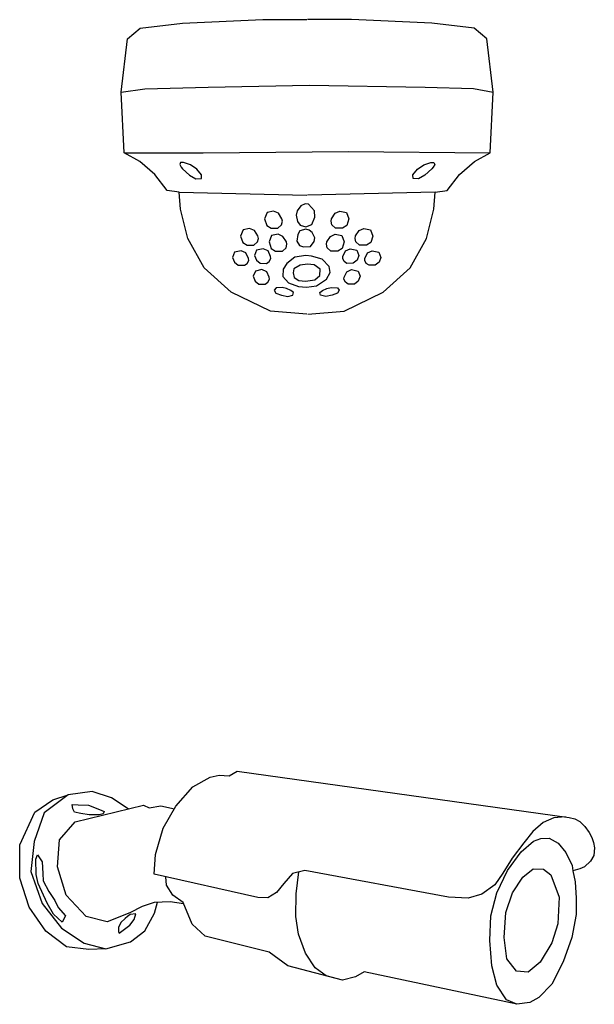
# Model space of a CAD drawing. Header units: centimetres. Extents: x 74448 to 96987, y -37016 to -10817.
# Tile 58 of 174: x 81285 to 81346, y -36510 to -36407. Entities that reach past the tile are written whole.
import ezdxf

# ---------------------------------------------------------------- set-up
doc = ezdxf.new("R2010")
doc.units = ezdxf.units.CM
doc.header["$LTSCALE"] = 0.02
doc.layers.get('0').update_dxf_attribs({"color": 8, "lineweight": 13})
doc.layers.add('CCTV', color=7, linetype='Continuous', lineweight=25)

# ---------------------------------------------------------------- blocks, each defined once
blk = doc.blocks.new('AAT_KOPUŁA')
for points in [[(-8.224, -11.036), (-8.996, -10.933), (-9.776, -9.906), (-10.75, -9.074), (-11.751, -8.516), (-11.933, -4.645), (-11.529, -1.227), (-10.719, -0.541), (-8.016, -0.229), (-2.859, 0), (-0.044, 0)], [(8.18, -11.036), (8.952, -10.933), (9.731, -9.906), (10.706, -9.074), (11.707, -8.516), (11.889, -4.645), (11.485, -1.227), (10.674, -0.541), (7.971, -0.229), (2.815, 0), (0, 0)], [(-11.933, -4.645), (-10.417, -4.435), (-6.362, -4.331), (0.12, -4.197), (7.539, -4.33), (10.624, -4.41), (11.889, -4.645)], [(-11.751, -8.516), (-6.696, -8.528), (2.619, -8.429), (11.707, -8.516)], [(-0.053, -18.854), (-2.382, -18.667), (-4.898, -17.44), (-6.624, -15.881), (-7.663, -14.01), (-8.141, -12.138), (-8.224, -11.036), (-0.044, -11.244)], [(0.009, -18.854), (2.338, -18.667), (4.854, -17.44), (6.579, -15.881), (7.619, -14.01), (8.097, -12.138), (8.18, -11.036), (0, -11.244)]]:
    blk.add_lwpolyline(points)
for points in [[(-8.009, -9.542), (-7.566, -9.954), (-7.16, -10.198), (-6.802, -10.174), (-6.794, -9.93), (-7.087, -9.565), (-7.501, -9.288), (-7.948, -9.142), (-8.135, -9.15), (-8.193, -9.281), (-8.1, -9.441)], [(7.965, -9.542), (7.522, -9.954), (7.116, -10.198), (6.758, -10.174), (6.75, -9.93), (7.042, -9.565), (7.457, -9.288), (7.903, -9.142), (8.091, -9.15), (8.148, -9.281), (8.055, -9.441)], [(-0.156, -11.789), (-0.435, -11.921), (-0.659, -12.241), (-0.73, -12.525), (-0.654, -12.921), (-0.466, -13.155), (-0.116, -13.251), (0.265, -13.109), (0.468, -12.647), (0.443, -12.246), (0.255, -12.018), (0.057, -11.814)], [(-1.639, -12.744), (-1.867, -12.395), (-2.175, -12.257), (-2.597, -12.346), (-2.754, -12.752), (-2.614, -13.167), (-2.338, -13.337), (-1.899, -13.337), (-1.66, -13.127), (-1.614, -12.905)], [(1.532, -12.744), (1.76, -12.395), (2.068, -12.257), (2.491, -12.346), (2.647, -12.752), (2.507, -13.167), (2.231, -13.337), (1.792, -13.337), (1.553, -13.127), (1.507, -12.905)], [(-3.178, -13.846), (-3.405, -13.497), (-3.714, -13.359), (-4.136, -13.448), (-4.293, -13.854), (-4.152, -14.269), (-3.876, -14.439), (-3.438, -14.439), (-3.198, -14.229), (-3.152, -14.006)], [(-1.348, -14.221), (-1.575, -13.871), (-1.884, -13.733), (-2.306, -13.823), (-2.463, -14.229), (-2.323, -14.643), (-2.046, -14.814), (-1.608, -14.814), (-1.368, -14.603), (-1.323, -14.381)], [(-0.121, -13.413), (-0.486, -13.525), (-0.613, -13.759), (-0.684, -14.175), (-0.522, -14.449), (-0.263, -14.55), (0.184, -14.53), (0.417, -14.2), (0.468, -13.957), (0.286, -13.622), (0.113, -13.479)], [(1.241, -14.221), (1.469, -13.871), (1.777, -13.733), (2.2, -13.823), (2.356, -14.229), (2.216, -14.643), (1.94, -14.814), (1.501, -14.814), (1.262, -14.603), (1.216, -14.381)], [(3.071, -13.846), (3.298, -13.497), (3.607, -13.359), (4.029, -13.448), (4.186, -13.854), (4.046, -14.269), (3.769, -14.439), (3.331, -14.439), (3.091, -14.229), (3.046, -14.006)], [(-3.781, -15.289), (-3.946, -14.932), (-4.254, -14.794), (-4.677, -14.883), (-4.806, -15.218), (-4.689, -15.53), (-4.447, -15.719), (-4.044, -15.723), (-3.872, -15.606), (-3.772, -15.406)], [(-2.367, -15.164), (-2.532, -14.807), (-2.84, -14.669), (-3.263, -14.758), (-3.392, -15.094), (-3.275, -15.405), (-3.033, -15.594), (-2.63, -15.598), (-2.458, -15.481), (-2.358, -15.281)], [(-0.118, -15.1), (-0.808, -15.213), (-1.32, -15.603), (-1.564, -15.961), (-1.58, -16.448), (-1.214, -16.854), (-0.573, -17.09), (-0.077, -17.13), (0.564, -17.041), (1.214, -16.618), (1.449, -16.188), (1.384, -15.798), (0.93, -15.327), (0.256, -15.14)], [(2.26, -15.164), (2.425, -14.807), (2.734, -14.669), (3.156, -14.758), (3.285, -15.094), (3.168, -15.405), (2.926, -15.594), (2.524, -15.598), (2.351, -15.481), (2.251, -15.281)], [(3.674, -15.289), (3.839, -14.932), (4.148, -14.794), (4.57, -14.883), (4.699, -15.218), (4.582, -15.53), (4.34, -15.719), (3.938, -15.723), (3.765, -15.606), (3.665, -15.406)], [(-0.001, -15.657), (-0.48, -15.706), (-0.87, -15.941), (-0.919, -16.201), (-0.862, -16.502), (-0.562, -16.688), (-0.139, -16.729), (0.462, -16.648), (0.787, -16.372), (0.811, -15.966), (0.421, -15.697)], [(-2.45, -16.494), (-2.615, -16.138), (-2.924, -16), (-3.346, -16.089), (-3.475, -16.424), (-3.358, -16.736), (-3.116, -16.925), (-2.714, -16.929), (-2.541, -16.812), (-2.441, -16.612)], [(2.343, -16.494), (2.508, -16.138), (2.817, -16), (3.239, -16.089), (3.369, -16.424), (3.251, -16.736), (3.01, -16.925), (2.607, -16.929), (2.434, -16.812), (2.334, -16.612)], [(-1.345, -17.204), (-1.619, -17.138), (-2.015, -17.168), (-2.142, -17.32), (-2.025, -17.498), (-1.68, -17.645), (-1.269, -17.711), (-0.934, -17.63), (-0.893, -17.468), (-1.061, -17.331)], [(1.238, -17.204), (1.512, -17.138), (1.908, -17.168), (2.035, -17.32), (1.918, -17.498), (1.573, -17.645), (1.162, -17.711), (0.827, -17.63), (0.786, -17.468), (0.954, -17.331)]]:
    blk.add_lwpolyline(points, close=True)
blk = doc.blocks.new('AAT_BULLET')
for points in [[(41.956, 3.427), (41.065, 3.348), (40.233, 2.987), (39.444, 2.308), (38.744, 1.432), (37.846, 0.249), (37.134, -0.901), (36.531, -1.799), (35.511, -2.519), (34.477, -2.817), (32.971, -2.729), (21.917, -0.698), (20.978, -0.916), (20.31, -1.704), (19.732, -2.386), (19.083, -2.8), (18.295, -2.767), (10.327, -0.964), (10.423, 0.534), (11.025, 2.56), (12, 4.246), (13.303, 5.724), (14.628, 6.48), (15.34, 6.633), (16.106, 6.568), (16.713, 6.932)], [(16.713, 6.932), (42.236, 3.388)], [(8.331, 4.047), (7.047, 4.896), (5.561, 5.372), (3.711, 5.12), (1.861, 3.746), (1.104, 1.532), (0.851, -0.767), (1.72, -3.234), (3.206, -5.112), (4.944, -6.262), (6.626, -6.71), (8.505, -6.178), (9.626, -5.337), (10.355, -3.963), (10.575, -3.133)], [(6.626, -6.71), (5.318, -6.772), (3.601, -6.544), (1.989, -5.353), (0.727, -3.513), (0.009, -1.27), (-0.009, 1.27), (1.148, 3.776), (2.532, 4.74), (3.711, 5.12)], [(12.598, -3.246), (11.569, -3.09), (10.343, -3.143), (9.397, -3.458), (8.468, -3.935), (6.73, -4.636), (5.104, -4.215), (3.562, -2.589), (2.889, -0.403), (3.057, 1.672), (4.263, 3.046), (9.505, 4.335), (9.94, 4.123), (10.851, 4.263), (11.885, 4.048)], [(42.236, 3.388), (42.663, 3.267), (43.046, 3.059), (43.451, 2.697), (43.78, 2.237), (43.977, 1.854), (44.119, 1.46), (44.174, 1.055), (44.13, 0.452), (43.867, 0.025), (43.418, -0.413), (43.046, -0.577), (42.531, -0.73), (42.711, -1.56), (42.781, -2.821), (42.781, -4.065), (42.431, -5.835), (41.765, -7.71), (40.907, -9.427), (39.908, -10.461), (39.225, -10.829), (38.226, -10.969), (37.42, -10.636), (36.666, -9.497), (36.281, -8.025), (36.141, -6.08), (36.228, -4.188), (36.684, -2.418), (37.507, -0.684), (38.559, 0.736), (39.487, 1.559), (40.048, 1.769), (40.696, 1.787), (41.397, 1.401), (41.975, 0.701), (42.466, -0.298), (42.531, -0.73)], [(24.821, -9.125), (20.602, -8.008), (19.183, -6.974), (14.259, -5.73), (13.26, -4.819), (12.559, -3.155), (11.757, -2.598), (11.275, -1.821), (11.223, -1.167)], [(38.226, -10.969), (26.475, -8.48), (25.802, -8.872), (24.821, -9.125), (23.559, -8.788), (22.718, -8.171), (21.962, -7.05), (21.429, -5.592), (21.233, -4.219), (21.236, -2.482), (21.447, -0.807)]]:
    blk.add_lwpolyline(points)
for points in [[(4.484, 4.36), (5.284, 4.316), (6.116, 3.988), (6.475, 3.846), (6.397, 3.659), (6.094, 3.578), (5.332, 3.582), (4.682, 3.693), (4.193, 3.777), (4.079, 4.031), (4.015, 4.374)], [(1.368, 0.506), (1.718, -0.02), (1.762, -0.929), (1.789, -1.492), (2.233, -2.298), (2.693, -3.009), (2.955, -3.546), (3.514, -4.181), (3.262, -4.674), (2.587, -4.054), (2.113, -3.19), (1.402, -1.693), (1.253, -1.004), (1.24, 0.168)], [(40.83, -1.029), (41.461, -2.729), (41.373, -4.796), (40.918, -6.25), (40.007, -7.74), (39.096, -8.493), (38.185, -8.423), (37.449, -7.477), (37.238, -5.83), (37.379, -3.92), (37.887, -2.413), (38.675, -1.204), (39.464, -0.573), (40.27, -0.591)], [(7.646, -5.501), (8.457, -4.888), (8.785, -4.45), (8.928, -4.034), (8.495, -4.078), (8.279, -4.214), (8.097, -4.383), (7.768, -4.677), (7.597, -5.059), (7.592, -5.391)]]:
    blk.add_lwpolyline(points, close=True)

msp = doc.modelspace()

# ---------------------------------------------------------------- block references
at = {"layer": 'CCTV'}
for name, p, xscale, yscale, zscale in [('AAT_KOPUŁA', (81315.41, -36406.56), 1.647762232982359, 1.647762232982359, 1.64776223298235), ('AAT_BULLET', (81285.03, -36495.35), 1.373135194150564, 1.373135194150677, 1.373135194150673)]:
    msp.add_blockref(name, p, dxfattribs=dict(at, xscale=xscale, yscale=yscale, zscale=zscale))

doc.saveas('drawing.dxf')
